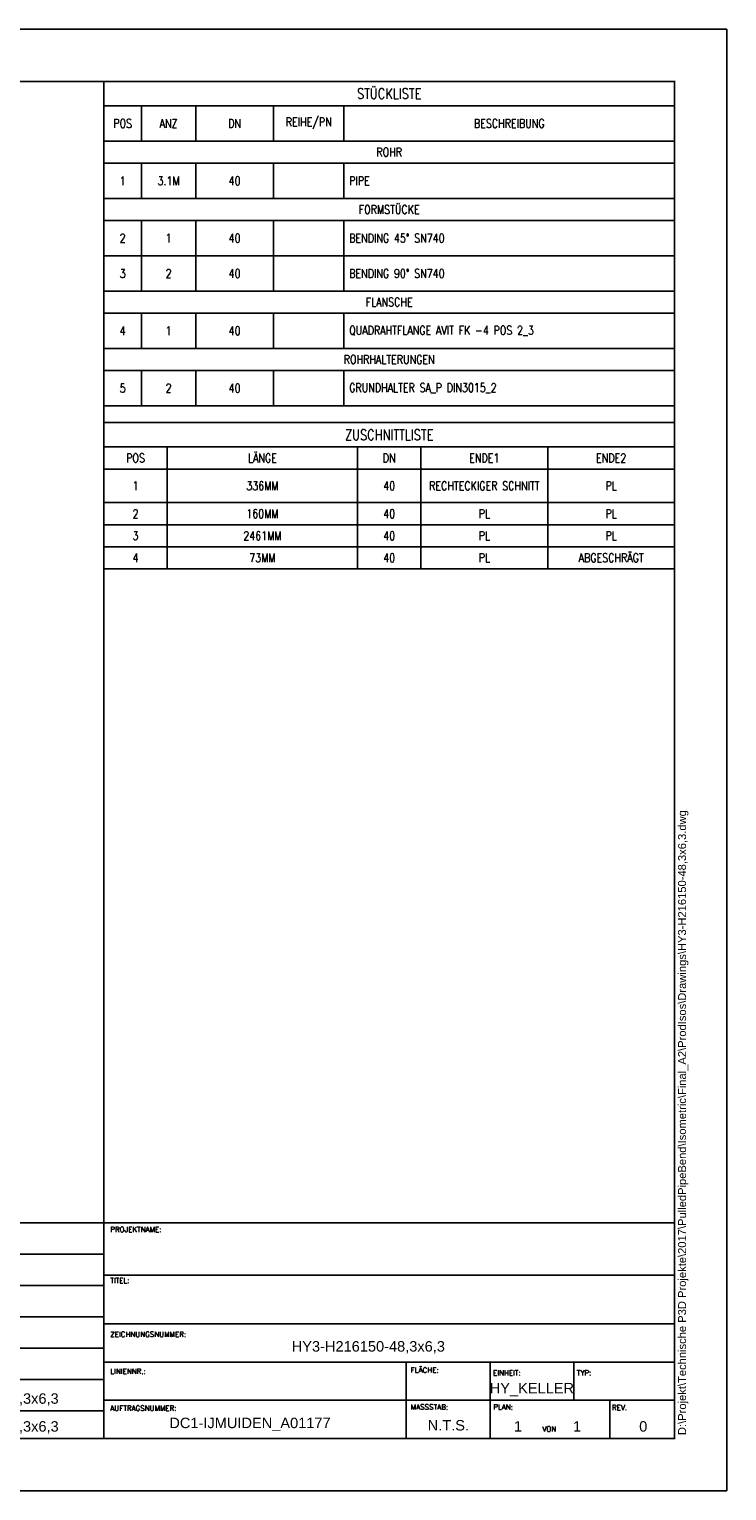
# Model space of a CAD drawing. Header units: millimetres. Extents: x 0 to 594, y 0 to 420.
# Tile 4 of 4: x 394 to 594, y 0 to 420. Entities that reach past the tile are written whole.
import ezdxf
from ezdxf.enums import TextEntityAlignment as Align

# ---------------------------------------------------------------- set-up
doc = ezdxf.new("R2010")
doc.units = ezdxf.units.MM
doc.header["$LTSCALE"] = 0.25
doc.layers.add('Tabelle', color=7, linetype='Continuous')
doc.layers.add('Title Block', color=5, linetype='Continuous')
doc.styles.add('AdskIsoMetric', font='romans.shx', dxfattribs={"width": 0.8, "height": 2.5})
doc.styles.add('RomanS', font='romans.shx')
doc.styles.get("Standard").update_dxf_attribs({"font": 'arial.ttf'})

# ---------------------------------------------------------------- blocks, each defined once
blk = doc.blocks.new('Title Block')
for p, q in [((415, 68), (308.58, 68)), ((415, 59), (308.58, 59)), ((415, 62), (579, 62)), ((415, 50), (308.58, 50)), ((415, 48), (579, 48)), ((415, 41), (308.58, 41)), ((415, 37), (579, 37)), ((415, 32), (308.58, 32)), ((415, 26), (579, 26)), ((415, 23), (308.58, 23))]:
    blk.add_line(p, q)
at = {"linetype": 'ByBlock', "lineweight": -2}
for p, q in [((501.92, 15), (501.92, 37)), ((526, 15), (526, 37)), ((550.08, 26), (550.08, 37)), ((560.38, 15), (560.38, 26))]:
    blk.add_line(p, q, dxfattribs=at)
blk.add_lwpolyline([(0, 0), (594, 0), (594, 420), (0, 420)], close=True)
at = {"const_width": 0.5}
blk.add_lwpolyline([(15, 15), (579, 15), (579, 405), (15, 405)], close=True, dxfattribs=at)
at = {"linetype": 'ByBlock', "lineweight": -2, "const_width": 0.5}
for points in [[(415, 15), (415, 405)], [(579, 77), (154, 77), (154, 15)]]:
    blk.add_lwpolyline(points, dxfattribs=at)
at = {"color": 7, "linetype": 'ByBlock', "lineweight": -2, "style": 'RomanS'}
for s, p in [('PROJEKTNAME:', (416.84, 74.35)), ('TITEL:', (416.84, 59.68)), ('ZEICHNUNGSNUMMER:', (416.84, 44.2)), ('LINIENNR.:', (416.84, 33.58)), ('FLÄCHE:', (503.19, 33.94)), ('EINHEIT:', (526.81, 33.11)), ('TYP:', (550.89, 33.11)), ('AUFTRAGSNUMMER:', (416.84, 22.96)), ('MASSSTAB:', (503.19, 23.33)), ('PLAN:', (526.89, 23.33)), ('REV.', (561, 23.16)), ('VON', (541, 17))]:
    blk.add_text(s, height=1.5, dxfattribs=at).set_placement(p)
at = {"color": 7, "linetype": 'ByBlock', "lineweight": -2}
blk.add_text('N.T.S.', height=3, dxfattribs=at).set_placement((514, 17.32), align=Align.CENTER)
at = {"linetype": 'ByBlock', "lineweight": -2, "insert": (580, 16), "char_height": 2.2969, "attachment_point": 1, "rotation": 90}
blk.add_mtext('D:\\\\Projekt\\\\Technische P3D Projekte\\\\2017\\\\PulledPipeBend\\\\Isometric\\\\Final_A2\\\\ProdIsos\\\\Drawings\\\\HY3-H216150-48,3x6,3.dwg', dxfattribs=at)
at = {"color": 7}
for tag, p in [('Dienst', (358, 70)), ('NominalSpec', (358, 62)), ('InsulationSpec', (358, 25)), ('InsulationThickness', (358, 17))]:
    blk.add_attdef(tag, p, '', height=3, dxfattribs=at)
for tag, height, p in [('Project_Name', 4.5, (490, 66)), ('Project_Description', 4.5, (490, 53)), ('DWG-NAME', 3, (491, 40)), ('LineNumber', 3, (456, 29)), ('Einheit', 3, (538, 28)), ('Datum', 3, (252, 25)), ('Project_Number', 3, (457, 18)), ('PL', 3, (534, 17)), ('OL', 3, (551, 17)), ('REV.', 3, (570, 17))]:
    blk.add_attdef(tag, text='', height=height, dxfattribs=at).set_placement(p, align=Align.CENTER)
blk = doc.blocks.new('*T2')
at = {"layer": 'Tabelle', "color": 0, "linetype": 'ByBlock', "lineweight": -2, "transparency": 16777216}
for p, q in [((0, 0), (164, 0)), ((0, 0), (0, -93.19)), ((164, 0), (164, -93.19)), ((0, -7), (164, -7)), ((10.82, -7), (10.82, -17.14)), ((26.39, -7), (26.39, -17.14)), ((48.76, -7), (48.76, -17.14)), ((69, -7), (69, -17.14)), ((0, -17.14), (164, -17.14)), ((0, -23.48), (164, -23.48)), ((10.82, -23.48), (10.82, -33.62)), ((26.39, -23.48), (26.39, -33.62)), ((48.76, -23.48), (48.76, -33.62)), ((69, -23.48), (69, -33.62)), ((0, -33.62), (164, -33.62)), ((0, -39.95), (164, -39.95)), ((10.82, -39.95), (10.82, -60.24)), ((26.39, -39.95), (26.39, -60.24)), ((48.76, -39.95), (48.76, -60.24)), ((69, -39.95), (69, -60.24)), ((0, -50.1), (164, -50.1)), ((0, -60.24), (164, -60.24)), ((0, -66.57), (164, -66.57)), ((10.82, -66.57), (10.82, -76.71)), ((26.39, -66.57), (26.39, -76.71)), ((48.76, -66.57), (48.76, -76.71)), ((69, -66.57), (69, -76.71)), ((0, -76.71), (164, -76.71)), ((0, -83.05), (164, -83.05)), ((10.82, -83.05), (10.82, -93.19)), ((26.39, -83.05), (26.39, -93.19)), ((48.76, -83.05), (48.76, -93.19)), ((69, -83.05), (69, -93.19)), ((0, -93.19), (164, -93.19))]:
    blk.add_line(p, q, dxfattribs=at)
at = {"layer": 'Tabelle', "color": 0, "transparency": 16777216, "attachment_point": 5, "style": 'AdskIsoMetric'}
for s, insert, char_height, width in [('STÜCKLISTE', (82, -3.5), 3, 161), ('POS', (5.41, -12.07), 2.5, 7.82), ('ANZ', (18.6, -12.07), 2.5, 12.5685), ('DN', (37.57, -12.07), 2.5, 19.3704), ('REIHE/PN', (58.88, -12.07), 2.5, 17.2411), ('BESCHREIBUNG', (116.5, -12.07), 2.5, 91.9999), ('ROHR', (82, -20.31), 2.5, 161), ('FORMSTÜCKE', (82, -36.79), 2.5, 161), ('FLANSCHE', (82, -63.4), 2.5, 161), ('ROHRHALTERUNGEN', (82, -79.88), 2.5, 161)]:
    blk.add_mtext(s, dxfattribs=dict(at, insert=insert, char_height=char_height, width=width))
at = {"layer": 'Tabelle', "color": 4, "true_color": 0x00ffff, "transparency": 16777216, "char_height": 2.5, "style": 'AdskIsoMetric'}
for s, insert, width, attachment_point in [('1', (5.41, -28.55), 7.82, 5), ('3.1M', (18.6, -28.55), 12.5685, 5), ('40', (37.57, -28.55), 19.3704, 5), ('PIPE', (70.5, -28.55), 91.9999, 4), ('2', (5.41, -45.02), 7.82, 5), ('1', (18.6, -45.02), 12.5685, 5), ('40', (37.57, -45.02), 19.3704, 5), ('BENDING 45° SN740', (70.5, -45.02), 91.9999, 4), ('3', (5.41, -55.17), 7.82, 5), ('2', (18.6, -55.17), 12.5685, 5), ('40', (37.57, -55.17), 19.3704, 5), ('BENDING 90° SN740', (70.5, -55.17), 91.9999, 4), ('4', (5.41, -71.64), 7.82, 5), ('1', (18.6, -71.64), 12.5685, 5), ('40', (37.57, -71.64), 19.3704, 5), ('QUADRAHTFLANGE AVIT FK -4 POS 2_3', (70.5, -71.64), 91.9999, 4), ('5', (5.41, -88.12), 7.82, 5), ('2', (18.6, -88.12), 12.5685, 5), ('40', (37.57, -88.12), 19.3704, 5), ('GRUNDHALTER SA_P DIN3015_2', (70.5, -88.12), 91.9999, 4)]:
    blk.add_mtext(s, dxfattribs=dict(at, insert=insert, width=width, attachment_point=attachment_point))
blk = doc.blocks.new('*T3')
at = {"layer": 'Tabelle', "color": 0, "linetype": 'ByBlock', "lineweight": -2, "transparency": 16777216}
for p, q in [((0, 0), (164, 0)), ((0, 0), (0, -42)), ((164, 0), (164, -42)), ((0, -7), (164, -7)), ((18.22, -7), (18.22, -42)), ((72.89, -7), (72.89, -42)), ((91.11, -7), (91.11, -42)), ((127.56, -7), (127.56, -42)), ((0, -13.33), (164, -13.33)), ((0, -23), (164, -23)), ((0, -29.33), (164, -29.33)), ((0, -35.67), (164, -35.67)), ((0, -42), (164, -42))]:
    blk.add_line(p, q, dxfattribs=at)
at = {"layer": 'Tabelle', "color": 0, "transparency": 16777216, "attachment_point": 5, "style": 'AdskIsoMetric'}
for s, insert, char_height, width in [('ZUSCHNITTLISTE', (82, -3.5), 3, 161), ('LÄNGE', (45.56, -10.17), 2.5, 51.6667), ('POS', (9.11, -10.17), 2.5, 15.2222), ('DN', (82, -10.17), 2.5, 15.2222), ('ENDE1', (109.33, -10.17), 2.5, 33.4444), ('ENDE2', (145.78, -10.17), 2.5, 33.4444)]:
    blk.add_mtext(s, dxfattribs=dict(at, insert=insert, char_height=char_height, width=width))
at = {"layer": 'Tabelle', "color": 4, "true_color": 0x00ffff, "transparency": 16777216, "char_height": 2.5, "attachment_point": 5, "style": 'AdskIsoMetric'}
for s, insert, width in [('1', (9.11, -18.17), 15.2222), ('336MM', (45.56, -18.17), 51.6667), ('40', (82, -18.17), 15.2222), ('RECHTECKIGER SCHNITT', (109.33, -18.17), 33.4444), ('PL', (145.78, -18.17), 33.4444), ('2', (9.11, -26.17), 15.2222), ('160MM', (45.56, -26.17), 51.6667), ('40', (82, -26.17), 15.2222), ('PL', (109.33, -26.17), 33.4444), ('PL', (145.78, -26.17), 33.4444), ('3', (9.11, -32.5), 15.2222), ('2461MM', (45.56, -32.5), 51.6667), ('40', (82, -32.5), 15.2222), ('PL', (109.33, -32.5), 33.4444), ('PL', (145.78, -32.5), 33.4444), ('4', (9.11, -38.83), 15.2222), ('73MM', (45.56, -38.83), 51.6667), ('40', (82, -38.83), 15.2222), ('PL', (109.33, -38.83), 33.4444), ('ABGESCHRÄGT', (145.78, -38.83), 33.4444)]:
    blk.add_mtext(s, dxfattribs=dict(at, insert=insert, width=width))

msp = doc.modelspace()

# ---------------------------------------------------------------- block references
for name, p in [('*T2', (415, 405)), ('*T3', (415, 306.952))]:
    msp.add_blockref(name, p)
at = {"layer": 'Title Block'}
ref = msp.add_blockref('Title Block', (0, 0), dxfattribs=at)
ref.add_attrib('InsulationThickness', 'HY3-H216150-48,3x6,3', (358, 17), dxfattribs={"layer": '0', "color": 7, "height": 3})
ref.add_attrib('InsulationSpec', 'HY3-H216150-48,3x6,3', (358, 25), dxfattribs={"layer": '0', "color": 7, "height": 3})
ref.add_attrib('PL', '1', dxfattribs={"layer": '0', "color": 7, "height": 3}).set_placement((534, 17), align=Align.CENTER)
ref.add_attrib('OL', '1', dxfattribs={"layer": '0', "color": 7, "height": 3}).set_placement((551, 17), align=Align.CENTER)
ref.add_attrib('REV.', '0', dxfattribs={"layer": '0', "color": 7, "height": 3}).set_placement((570, 17), align=Align.CENTER)
ref.add_attrib('Einheit', 'HY_KELLER', dxfattribs={"layer": '0', "color": 7, "height": 3}).set_placement((538, 28), align=Align.CENTER)
ref.add_attrib('Project_Number', 'DC1-IJMUIDEN_A01177', dxfattribs={"layer": '0', "color": 7, "height": 3}).set_placement((457, 18), align=Align.CENTER)
ref.add_attrib('DWG-NAME', 'HY3-H216150-48,3x6,3', dxfattribs={"layer": '0', "color": 7, "height": 3}).set_placement((491, 40), align=Align.CENTER)

doc.saveas('drawing.dxf')
